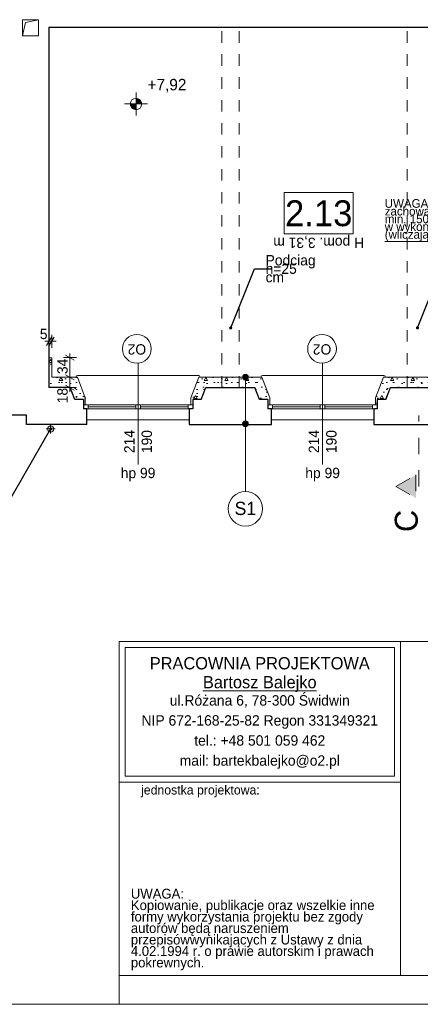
# Model space of a CAD drawing. Extents: x -145259 to -66341, y -2316 to 227384.
# Tile 101 of 141: x -87987 to -81020, y 117284 to 134414. Entities that reach past the tile are written whole.
import ezdxf

# ---------------------------------------------------------------- set-up
doc = ezdxf.new("R2010")
doc.units = 0
doc.header["$MEASUREMENT"] = 0
doc.linetypes.add('Dashed', pattern=[564.444447, 282.222223, -282.222223])
doc.linetypes.add('Przerywana', pattern=[400, 200, -200])
for name, color, linetype in [('Arch ocieplenie', 7, 'Continuous'), ('Arch opisy', 7, 'Continuous'), ('Arch wymiary', 7, 'Continuous'), ('INWENT RZĘDNE', 7, 'Continuous')]:
    doc.layers.add(name, color=color, linetype=linetype)
for name, color, linetype, lineweight in [('Arch ocieplenie_Nr_Pióra__21', 7, 'Continuous', 13), ('Arch opisy okien_Nr_Pióra__21', 7, 'Continuous', 13), ('Arch opisy_Nr_Pióra__1', 7, 'Continuous', 25), ('Arch opisy_Nr_Pióra__20', 1, 'Continuous', 20), ('Arch opisy_Nr_Pióra__21', 7, 'Continuous', 13), ('arch przekroje_Nr_Pióra__21', 7, 'Continuous', 13), ('arch przekroje_Nr_Pióra__5', 7, 'Continuous', 13), ('ARCH TABELA_Nr_Pióra__21', 7, 'Continuous', 13), ('ARCH TABELA_Nr_Pióra__7', 7, 'Continuous', 13), ('Arch wymiary_Nr_Pióra__20', 1, 'Continuous', 20), ('Arch wymiary_Nr_Pióra__21', 7, 'Continuous', 13), ('Arch wymiary_Nr_Pióra__5', 7, 'Continuous', 13), ('Inwent kominy_Nr_Pióra__21', 7, 'Continuous', 13), ('INWENT ODWODNIENIE_Nr_Pióra__21', 7, 'Continuous', 13), ('INWENT OPISY_Nr_Pióra__21', 7, 'Continuous', 13), ('INWENT RZĘDNE_Nr_Pióra__21', 7, 'Continuous', 13), ('INWENT STROPY_Nr_Pióra__21', 7, 'Continuous', 13), ('INWENT. OKNA_Nr_Pióra__21', 7, 'Continuous', 13), ('INWENT.ŚCIANY_Nr_Pióra__1', 7, 'Continuous', 25), ('INWENT.ŚCIANY_Nr_Pióra__21', 7, 'Continuous', 13)]:
    doc.layers.add(name, color=color, linetype=linetype, lineweight=lineweight)
doc.styles.add('GENERATED_STYLE_1', font='txt')
doc.styles.add('GENERATED_STYLE_10', font='txt')
doc.styles.add('GENERATED_STYLE_2', font='txt')
doc.styles.add('GENERATED_STYLE_4', font='txt')
doc.styles.add('GENERATED_STYLE_5', font='txt')
doc.styles.add('GENERATED_STYLE_6', font='txt')
doc.styles.add('GENERATED_STYLE_7', font='txt')
doc.styles.add('GENERATED_STYLE_8', font='txt')
doc.styles.add('GENERATED_STYLE_9', font='txt')
doc.dimstyles.new('GENERATED_STYLE__1', dxfattribs={"dimtxt": 179.999995, "dimasz": 114, "dimexe": 0.18, "dimexo": 0, "dimgap": 0.09, "dimtad": 1, "dimdec": 0, "dimlfac": 0.1, "dimzin": 0, "dimdsep": 46, "dimtxsty": 'GENERATED_STYLE_1', "dimblk": 'ARROWHEAD_2', "dimblk1": 'ARROWHEAD_2', "dimblk2": 'ARROWHEAD_2', "dimcen": 0.09, "dimclrd": 7, "dimclre": 7, "dimclrt": 7, "dimazin": 0, "dimtfac": 1, "dimtdec": 4, "dimtmove": 0, "dimatfit": 3, "dimfxl": 0, "dimtolj": 1, "dimtzin": 0, "dimarcsym": 0})
doc.dimstyles.new('GENERATED_STYLE__2', dxfattribs={"dimtxt": 179.999995, "dimasz": 114, "dimexe": 0.18, "dimexo": 0, "dimgap": 0.09, "dimtad": 1, "dimtih": 1, "dimtoh": 1, "dimdec": 0, "dimlfac": 0.1, "dimzin": 0, "dimdsep": 46, "dimtxsty": 'GENERATED_STYLE_1', "dimblk": 'ARROWHEAD_2', "dimblk1": 'ARROWHEAD_2', "dimblk2": 'ARROWHEAD_2', "dimcen": 0.09, "dimclrd": 7, "dimclre": 7, "dimclrt": 7, "dimazin": 0, "dimtfac": 1, "dimtdec": 4, "dimtmove": 0, "dimatfit": 3, "dimfxl": 0, "dimtolj": 1, "dimtzin": 0, "dimarcsym": 0})
doc.dimstyles.new('GENERATED_STYLE__9', dxfattribs={"dimtxt": 0.18, "dimasz": 109.44, "dimexe": 0.18, "dimexo": 0.0625, "dimgap": 0.09, "dimtad": 0, "dimtih": 1, "dimtoh": 1, "dimdec": 4, "dimzin": 0, "dimdsep": 46, "dimcen": 0.09, "dimadec": 0, "dimazin": 0, "dimtfac": 1, "dimtdec": 4, "dimtmove": 0, "dimatfit": 3, "dimldrblk": 'ARROWHEAD_11', "dimfxl": 0, "dimtolj": 1, "dimtzin": 0, "dimarcsym": 0})
pattern_1 = [(0, (0, 0), (0, 623.5383), [60, -300]), (0, (180, 311.8), (0, 623.5383), [60, -300]), (60, (0, 0), (-540, 311.7692), [60, -300]), (60, (360, 0), (-540, 311.7692), [60, -300]), (120, (60, 0), (540, 311.7692), [60, -300]), (120, (420, 0), (540, 311.7692), [60, -300]), (0, (0, 60), (0, 120.000005), [0, -120, 0, -180.00001]), (45, (60, 60), (-84.85282, 84.85282), [0, -90, 0, -150.00001])]

# ---------------------------------------------------------------- blocks, each defined once
blk = doc.blocks.new('Ściana_500', base_point=(-87479, 128014))
at = {"layer": 'Arch ocieplenie_Nr_Pióra__21', "linetype": 'Continuous'}
h = blk.add_hatch(dxfattribs=at)
h.set_pattern_fill('Structural_Concrete', color=256, style=0, pattern_type=2)
h.set_pattern_definition(pattern_1)
h.paths.add_polyline_path([(-87479, 128014), (-87109, 128014), (-86985, 128194), (-87429, 128194)], flags=0)
for p, q in [((-86985, 128194), (-87429, 128194)), ((-87479, 128014), (-87109, 128014))]:
    blk.add_line(p, q, dxfattribs=at)
blk = doc.blocks.new('Ściana_501', base_point=(-87109, 128014))
at = {"layer": 'Arch ocieplenie_Nr_Pióra__21', "linetype": 'Continuous'}
h = blk.add_hatch(dxfattribs=at)
h.set_pattern_fill('Structural_Concrete', color=256, style=0, pattern_type=2)
h.set_pattern_definition(pattern_1)
h.paths.add_polyline_path([(-87109, 128014), (-87029, 127804), (-86848, 127834), (-86985, 128194)], flags=0)
for p, q in [((-86848, 127834), (-86985, 128194)), ((-87109, 128014), (-87029, 127804))]:
    blk.add_line(p, q, dxfattribs=at)
blk = doc.blocks.new('Ściana_502', base_point=(-87029, 127804))
at = {"layer": 'Arch ocieplenie_Nr_Pióra__21', "linetype": 'Continuous'}
h = blk.add_hatch(dxfattribs=at)
h.set_pattern_fill('Structural_Concrete', color=256, style=0, pattern_type=2)
h.set_pattern_definition(pattern_1)
h.paths.add_polyline_path([(-87029, 127804), (-86879, 127804), (-86849, 127834), (-86848, 127834)], flags=0)
for p, q in [((-87029, 127804), (-86879, 127804)), ((-86849, 127834), (-86848, 127834))]:
    blk.add_line(p, q, dxfattribs=at)
blk = doc.blocks.new('Ściana_503', base_point=(-86879, 127804))
at = {"layer": 'Arch ocieplenie_Nr_Pióra__21', "linetype": 'Continuous'}
h = blk.add_hatch(dxfattribs=at)
h.set_pattern_fill('Structural_Concrete', color=256, style=0, pattern_type=2)
h.set_pattern_definition(pattern_1)
h.paths.add_polyline_path([(-86879, 127804), (-86879, 127714), (-86849, 127714), (-86849, 127834)], flags=0)
for p, q in [((-86879, 127804), (-86879, 127714)), ((-86849, 127714), (-86849, 127834)), ((-86879, 127714), (-86849, 127714))]:
    blk.add_line(p, q, dxfattribs=at)
blk = doc.blocks.new('Ściana_504', base_point=(-84329, 128014))
at = {"layer": 'Arch ocieplenie_Nr_Pióra__21', "linetype": 'Continuous'}
h = blk.add_hatch(dxfattribs=at)
h.set_pattern_fill('Structural_Concrete', color=256, style=0, pattern_type=2)
h.set_pattern_definition(pattern_1)
h.paths.add_polyline_path([(-84329, 128194), (-84873, 128194), (-84749, 128014), (-84329, 128014)], flags=0)
for p, q in [((-84329, 128194), (-84873, 128194)), ((-84749, 128014), (-84329, 128014))]:
    blk.add_line(p, q, dxfattribs=at)
blk = doc.blocks.new('Ściana_505', base_point=(-84749, 128014))
at = {"layer": 'Arch ocieplenie_Nr_Pióra__21', "linetype": 'Continuous'}
h = blk.add_hatch(dxfattribs=at)
h.set_pattern_fill('Structural_Concrete', color=256, style=0, pattern_type=2)
h.set_pattern_definition(pattern_1)
h.paths.add_polyline_path([(-84873, 128194), (-85010, 127834), (-84829, 127804), (-84749, 128014)], flags=0)
for p, q in [((-84873, 128194), (-85010, 127834)), ((-84829, 127804), (-84749, 128014))]:
    blk.add_line(p, q, dxfattribs=at)
blk = doc.blocks.new('Ściana_506', base_point=(-84829, 127804))
at = {"layer": 'Arch ocieplenie_Nr_Pióra__21', "linetype": 'Continuous'}
h = blk.add_hatch(dxfattribs=at)
h.set_pattern_fill('Structural_Concrete', color=256, style=0, pattern_type=2)
h.set_pattern_definition(pattern_1)
h.paths.add_polyline_path([(-85010, 127834), (-85009, 127834), (-84979, 127804), (-84829, 127804)], flags=0)
for p, q in [((-85010, 127834), (-85009, 127834)), ((-84979, 127804), (-84829, 127804))]:
    blk.add_line(p, q, dxfattribs=at)
blk = doc.blocks.new('Ściana_507', base_point=(-84979, 127804))
at = {"layer": 'Arch ocieplenie_Nr_Pióra__21', "linetype": 'Continuous'}
h = blk.add_hatch(dxfattribs=at)
h.set_pattern_fill('Structural_Concrete', color=256, style=0, pattern_type=2)
h.set_pattern_definition(pattern_1)
h.paths.add_polyline_path([(-85009, 127834), (-85009, 127714), (-84979, 127714), (-84979, 127804)], flags=0)
for p, q in [((-85009, 127834), (-85009, 127714)), ((-84979, 127714), (-84979, 127804)), ((-85009, 127714), (-84979, 127714))]:
    blk.add_line(p, q, dxfattribs=at)
blk = doc.blocks.new('Ściana_508', base_point=(-84329, 128014))
at = {"layer": 'Arch ocieplenie_Nr_Pióra__21', "linetype": 'Continuous'}
h = blk.add_hatch(dxfattribs=at)
h.set_pattern_fill('Structural_Concrete', color=256, style=0, pattern_type=2)
h.set_pattern_definition(pattern_1)
h.paths.add_polyline_path([(-84329, 128014), (-83899, 128014), (-83775, 128194), (-84329, 128194)], flags=0)
for p, q in [((-83775, 128194), (-84329, 128194)), ((-84329, 128014), (-83899, 128014))]:
    blk.add_line(p, q, dxfattribs=at)
blk = doc.blocks.new('Ściana_509', base_point=(-83899, 128014))
at = {"layer": 'Arch ocieplenie_Nr_Pióra__21', "linetype": 'Continuous'}
h = blk.add_hatch(dxfattribs=at)
h.set_pattern_fill('Structural_Concrete', color=256, style=0, pattern_type=2)
h.set_pattern_definition(pattern_1)
h.paths.add_polyline_path([(-83899, 128014), (-83819, 127804), (-83638, 127834), (-83775, 128194)], flags=0)
for p, q in [((-83638, 127834), (-83775, 128194)), ((-83899, 128014), (-83819, 127804))]:
    blk.add_line(p, q, dxfattribs=at)
blk = doc.blocks.new('Ściana_510', base_point=(-83819, 127804))
at = {"layer": 'Arch ocieplenie_Nr_Pióra__21', "linetype": 'Continuous'}
h = blk.add_hatch(dxfattribs=at)
h.set_pattern_fill('Structural_Concrete', color=256, style=0, pattern_type=2)
h.set_pattern_definition(pattern_1)
h.paths.add_polyline_path([(-83819, 127804), (-83669, 127804), (-83639, 127834), (-83638, 127834)], flags=0)
for p, q in [((-83819, 127804), (-83669, 127804)), ((-83639, 127834), (-83638, 127834))]:
    blk.add_line(p, q, dxfattribs=at)
blk = doc.blocks.new('Ściana_511', base_point=(-83669, 127804))
at = {"layer": 'Arch ocieplenie_Nr_Pióra__21', "linetype": 'Continuous'}
h = blk.add_hatch(dxfattribs=at)
h.set_pattern_fill('Structural_Concrete', color=256, style=0, pattern_type=2)
h.set_pattern_definition(pattern_1)
h.paths.add_polyline_path([(-83669, 127804), (-83669, 127714), (-83639, 127714), (-83639, 127834)], flags=0)
for p, q in [((-83669, 127804), (-83669, 127714)), ((-83639, 127714), (-83639, 127834)), ((-83669, 127714), (-83639, 127714))]:
    blk.add_line(p, q, dxfattribs=at)
blk = doc.blocks.new('Ściana_512', base_point=(-81129, 128014))
at = {"layer": 'Arch ocieplenie_Nr_Pióra__21', "linetype": 'Continuous'}
h = blk.add_hatch(dxfattribs=at)
h.set_pattern_fill('Structural_Concrete', color=256, style=0, pattern_type=2)
h.set_pattern_definition(pattern_1)
h.paths.add_polyline_path([(-81129, 128194), (-81663, 128194), (-81539, 128014), (-81129, 128014)], flags=0)
for p, q in [((-81129, 128194), (-81663, 128194)), ((-81539, 128014), (-81129, 128014))]:
    blk.add_line(p, q, dxfattribs=at)
blk = doc.blocks.new('Ściana_513', base_point=(-81539, 128014))
at = {"layer": 'Arch ocieplenie_Nr_Pióra__21', "linetype": 'Continuous'}
h = blk.add_hatch(dxfattribs=at)
h.set_pattern_fill('Structural_Concrete', color=256, style=0, pattern_type=2)
h.set_pattern_definition(pattern_1)
h.paths.add_polyline_path([(-81663, 128194), (-81800, 127834), (-81619, 127804), (-81539, 128014)], flags=0)
for p, q in [((-81663, 128194), (-81800, 127834)), ((-81619, 127804), (-81539, 128014))]:
    blk.add_line(p, q, dxfattribs=at)
blk = doc.blocks.new('Ściana_514', base_point=(-81619, 127804))
at = {"layer": 'Arch ocieplenie_Nr_Pióra__21', "linetype": 'Continuous'}
h = blk.add_hatch(dxfattribs=at)
h.set_pattern_fill('Structural_Concrete', color=256, style=0, pattern_type=2)
h.set_pattern_definition(pattern_1)
h.paths.add_polyline_path([(-81800, 127834), (-81799, 127834), (-81769, 127804), (-81619, 127804)], flags=0)
for p, q in [((-81800, 127834), (-81799, 127834)), ((-81769, 127804), (-81619, 127804))]:
    blk.add_line(p, q, dxfattribs=at)
blk = doc.blocks.new('Ściana_515', base_point=(-81769, 127804))
at = {"layer": 'Arch ocieplenie_Nr_Pióra__21', "linetype": 'Continuous'}
h = blk.add_hatch(dxfattribs=at)
h.set_pattern_fill('Structural_Concrete', color=256, style=0, pattern_type=2)
h.set_pattern_definition(pattern_1)
h.paths.add_polyline_path([(-81799, 127834), (-81799, 127714), (-81769, 127714), (-81769, 127804)], flags=0)
for p, q in [((-81799, 127834), (-81799, 127714)), ((-81769, 127714), (-81769, 127804)), ((-81799, 127714), (-81769, 127714))]:
    blk.add_line(p, q, dxfattribs=at)
blk = doc.blocks.new('Ściana_516', base_point=(-81129, 128014))
at = {"layer": 'Arch ocieplenie_Nr_Pióra__21', "linetype": 'Continuous'}
h = blk.add_hatch(dxfattribs=at)
h.set_pattern_fill('Structural_Concrete', color=256, style=0, pattern_type=2)
h.set_pattern_definition(pattern_1)
h.paths.add_polyline_path([(-81129, 128014), (-80689, 128014), (-80565, 128194), (-81129, 128194)], flags=0)
for p, q in [((-80565, 128194), (-81129, 128194)), ((-81129, 128014), (-80689, 128014))]:
    blk.add_line(p, q, dxfattribs=at)
blk = doc.blocks.new('Ściana_523', base_point=(-87479, 128534))
at = {"layer": 'Arch ocieplenie_Nr_Pióra__21', "linetype": 'Continuous'}
h = blk.add_hatch(dxfattribs=at)
h.set_pattern_fill('Structural_Concrete', color=256, style=0, pattern_type=2)
h.set_pattern_definition(pattern_1)
h.paths.add_polyline_path([(-87479, 128534), (-87479, 128014), (-87429, 128194), (-87429, 128534)], flags=0)
for p, q in [((-87479, 128534), (-87479, 128014)), ((-87429, 128534), (-87479, 128534)), ((-87429, 128194), (-87429, 128534))]:
    blk.add_line(p, q, dxfattribs=at)
blk = doc.blocks.new('Linia_78', base_point=(-84062, 127384))
at = {"layer": 'Arch opisy_Nr_Pióra__21', "linetype": 'Continuous'}
blk.add_line((-84062, 127384), (-84062, 126205), dxfattribs=at)
blk.add_circle((-84062, 125905), 300, dxfattribs=at)
blk = doc.blocks.new('Linia_79', base_point=(-84062, 128194))
at = {"layer": 'Arch opisy_Nr_Pióra__21', "linetype": 'Continuous'}
for points in [[(-84012, 128194), (-84016, 128213), (-84026, 128229), (-84043, 128240), (-84062, 128244), (-84081, 128240), (-84097, 128229), (-84108, 128213), (-84112, 128194), (-84108, 128174), (-84097, 128158), (-84081, 128147), (-84062, 128144), (-84043, 128147), (-84026, 128158), (-84016, 128174)], [(-84012, 127384), (-84016, 127403), (-84026, 127419), (-84043, 127430), (-84062, 127434), (-84081, 127430), (-84097, 127419), (-84108, 127403), (-84112, 127384), (-84108, 127364), (-84097, 127348), (-84081, 127337), (-84062, 127334), (-84043, 127337), (-84026, 127348), (-84016, 127364)]]:
    blk.add_hatch(color=256, dxfattribs=at).paths.add_polyline_path(points, flags=0)
blk.add_line((-84062, 128144), (-84062, 127434), dxfattribs=at)
for centre in [(-84062, 128194), (-84062, 127384)]:
    blk.add_circle(centre, 50, dxfattribs=at)
blk = doc.blocks.new('*D1475')
at = {"layer": 'Arch wymiary_Nr_Pióra__5', "linetype": 'Continuous'}
for p, q in [((-87002, 128194), (-87227, 128194)), ((-87190, 128237), (-87040, 128150)), ((-87115, 128014), (-87115, 128194)), ((-87002, 128014), (-87227, 128014)), ((-87190, 128057), (-87040, 127970)), ((-87115, 127940), (-87115, 128014))]:
    blk.add_line(p, q, dxfattribs=at)
at = {"layer": 'Arch wymiary_Nr_Pióra__21', "char_height": 180, "attachment_point": 7, "rotation": 90, "style": 'GENERATED_STYLE_1'}
for s, insert in [('{34}', (-87151, 128248)), ('{18}', (-87151, 127740))]:
    blk.add_mtext(s, dxfattribs=dict(at, insert=insert))
blk = doc.blocks.new('ARROWHEAD_2')
at = {"color": 0, "linetype": 'Continuous', "lineweight": 0}
for p, q in [((0, 0), (-1, 0)), ((-0.38, -0.66), (0.38, 0.66))]:
    blk.add_line(p, q, dxfattribs=at)
blk = doc.blocks.new('*D1476')
at = {"layer": 'Arch wymiary_Nr_Pióra__5', "linetype": 'Continuous'}
for p, q in [((-87002, 128534), (-87227, 128534)), ((-87040, 128490), (-87190, 128577)), ((-87115, 128534), (-87115, 128607)), ((-87115, 128194), (-87115, 128534)), ((-87002, 128194), (-87227, 128194)), ((-87190, 128237), (-87040, 128150))]:
    blk.add_line(p, q, dxfattribs=at)
at = {"layer": 'Arch wymiary_Nr_Pióra__21', "char_height": 180, "attachment_point": 7, "rotation": 90, "style": 'GENERATED_STYLE_1'}
for s, insert in [('{34}', (-87151, 128248)), ('{18}', (-87151, 127740))]:
    blk.add_mtext(s, dxfattribs=dict(at, insert=insert))
blk = doc.blocks.new('*D1480')
at = {"layer": 'Arch wymiary_Nr_Pióra__5', "linetype": 'Continuous'}
for p, q in [((-87552, 128818), (-87479, 128818)), ((-87522, 128743), (-87435, 128893)), ((-87479, 128705), (-87479, 128930)), ((-87479, 128818), (-87429, 128818)), ((-87385, 128893), (-87472, 128743)), ((-87429, 128705), (-87429, 128930)), ((-87429, 128818), (-87355, 128818))]:
    blk.add_line(p, q, dxfattribs=at)
at = {"layer": 'Arch wymiary_Nr_Pióra__21', "insert": (-87637, 128854), "char_height": 180, "attachment_point": 7, "style": 'GENERATED_STYLE_1'}
blk.add_mtext('{5}', dxfattribs=at)
blk = doc.blocks.new('Koty wysokościowe_25', base_point=(-85964, 132947))
at = {"layer": 'INWENT RZĘDNE_Nr_Pióra__21', "linetype": 'Continuous'}
for points in [[(-85964, 132947), (-86064, 132947), (-86057, 132909), (-86035, 132876), (-86003, 132855), (-85964, 132847)], [(-85964, 132947), (-85864, 132947), (-85872, 132985), (-85894, 133018), (-85926, 133039), (-85964, 133047)]]:
    blk.add_hatch(color=256, dxfattribs=at).paths.add_polyline_path(points, flags=0)
for p, q in [((-85964, 132747), (-85964, 133147)), ((-86164, 132947), (-85764, 132947))]:
    blk.add_line(p, q, dxfattribs=at)
blk.add_circle((-85964, 132947), 100, dxfattribs=at)
at = {"layer": 'INWENT RZĘDNE_Nr_Pióra__21', "insert": (-85764, 133147), "char_height": 200, "attachment_point": 7, "style": 'GENERATED_STYLE_2'}
blk.add_mtext('{+7,92}', dxfattribs=at)
blk = doc.blocks.new('ARROWHEAD_11')
at = {"color": 0, "linetype": 'Continuous', "lineweight": 0}
blk.add_line((0, 0), (-1, 0), dxfattribs=at)
at = {"color": 0, "linetype": 'Continuous', "lineweight": 0, "const_width": 0.25, "flags": 128}
blk.add_lwpolyline([(-0.125, 0, 1), (0.125, 0, 1)], format="xyb", close=True, dxfattribs=at)

msp = doc.modelspace()

# ---------------------------------------------------------------- hatches: boundary and pattern name
at = {"layer": 'arch przekroje_Nr_Pióra__5', "linetype": 'Continuous'}
msp.add_hatch(color=256, dxfattribs=at).paths.add_polyline_path([(-81096.9, 126093.2), (-81096.9, 126493.2), (-81446.9, 126293.2)], flags=0)

# ---------------------------------------------------------------- linework, layer by layer
at = {"layer": 'Arch opisy okien_Nr_Pióra__21', "linetype": 'Continuous'}
for centre in [(-85948.7, 128688.1), (-82728.7, 128688.1)]:
    msp.add_circle(centre, 250, dxfattribs=at)
at = {"layer": 'Arch opisy_Nr_Pióra__20', "linetype": 'Continuous'}
msp.add_line((-81638.6, 130554), (-79042.3, 130554), dxfattribs=at)
at = {"layer": 'Arch opisy_Nr_Pióra__21', "linetype": 'Continuous'}
for p, q in [((-82186.9, 131407.5), (-83386.9, 131407.5)), ((-83386.9, 131407.5), (-83386.9, 130687.5)), ((-82186.9, 130687.5), (-82186.9, 131407.5)), ((-83386.9, 130687.5), (-82186.9, 130687.5))]:
    msp.add_line(p, q, dxfattribs=at)
at = {"layer": 'arch przekroje_Nr_Pióra__5', "linetype": 'Dashed'}
for p, q in [((-81046.9, 126293.2), (-81046.9, 127528.8)), ((-81446.9, 126293.2), (-81096.9, 126493.2)), ((-81096.9, 126493.2), (-81096.9, 126093.2)), ((-81446.9, 126293.2), (-81096.9, 126093.2))]:
    msp.add_line(p, q, dxfattribs=at)
at = {"layer": 'ARCH TABELA_Nr_Pióra__21', "linetype": 'Continuous'}
for p, q in [((-86258.7, 123594.8), (-81365.1, 123594.8)), ((-86258.7, 121148), (-86258.7, 123594.8)), ((-86258.7, 117783.6), (-86258.7, 123594.8)), ((-86258.7, 123594.8), (-68758.7, 123594.8)), ((-81365.1, 123594.8), (-81365.1, 117783.6)), ((-81365.1, 121148), (-81365.1, 123594.8)), ((-86152.4, 121254.3), (-86152.4, 123488.4)), ((-86152.4, 123488.4), (-81471.5, 123488.4)), ((-81471.5, 121254.3), (-81471.5, 123488.4)), ((-81365.1, 117783.6), (-81365.1, 123194.8)), ((-86258.7, 121148), (-81365.1, 121148)), ((-86152.4, 121254.3), (-81471.5, 121254.3)), ((-86258.7, 117783.6), (-81365.1, 117783.6)), ((-86258.7, 117283.6), (-86258.7, 117783.6)), ((-86258.7, 117283.6), (-86258.7, 117783.6)), ((-86258.7, 117283.6), (-86258.7, 117783.6)), ((-68758.7, 117783.6), (-81365.1, 117783.6)), ((-68258.7, 117283.6), (-143258.7, 117283.6))]:
    msp.add_line(p, q, dxfattribs=at)
at = {"layer": 'Inwent kominy_Nr_Pióra__21', "linetype": 'Continuous'}
for p, q in [((-87938.7, 134133.6), (-87938.7, 134413.6)), ((-87938.7, 134413.6), (-87658.7, 134413.6)), ((-87938.7, 134133.6), (-87888.7, 134363.6)), ((-87888.7, 134363.6), (-87658.7, 134413.6)), ((-87658.7, 134413.6), (-87658.7, 134133.6)), ((-87658.7, 134133.6), (-87938.7, 134133.6))]:
    msp.add_line(p, q, dxfattribs=at)
at = {"layer": 'INWENT ODWODNIENIE_Nr_Pióra__21', "linetype": 'Continuous'}
for p, q in [((-87528.7, 127293.6), (-87368.7, 127293.6)), ((-87448.7, 127213.6), (-87448.7, 127373.6))]:
    msp.add_line(p, q, dxfattribs=at)
msp.add_circle((-87448.7, 127293.6), 55, dxfattribs=at)
at = {"layer": 'INWENT OPISY_Nr_Pióra__21', "linetype": 'Continuous'}
for p, q in [((-85928.7, 128438.1), (-85928.7, 126673.6)), ((-82718.7, 128438.1), (-82718.7, 126673.6))]:
    msp.add_line(p, q, dxfattribs=at)
at = {"layer": 'INWENT STROPY_Nr_Pióra__21', "linetype": 'Przerywana'}
for p, q in [((-84468.7, 128013.6), (-84468.7, 134283.6)), ((-84168.7, 128013.6), (-84168.7, 134283.6)), ((-81248.7, 128013.6), (-81248.7, 134283.6))]:
    msp.add_line(p, q, dxfattribs=at)
at = {"layer": 'INWENT. OKNA_Nr_Pióra__21', "linetype": 'Continuous'}
for p, q in [((-87004.7, 128203.6), (-87004.7, 128193.6)), ((-86984.7, 128223.6), (-84872.8, 128223.6)), ((-84852.8, 128203.6), (-84852.8, 128193.6)), ((-83784.7, 128203.6), (-83784.7, 128193.6)), ((-83764.7, 128223.6), (-81652.8, 128223.6)), ((-81632.8, 128203.6), (-81632.8, 128193.6)), ((-84978.7, 127713.6), (-86878.7, 127713.6)), ((-86878.7, 127643.6), (-84978.7, 127643.6)), ((-86798.7, 127713.6), (-86798.7, 127643.6)), ((-85968.7, 127678.6), (-86798.7, 127678.6)), ((-85968.7, 127713.6), (-85968.7, 127643.6)), ((-85888.7, 127713.6), (-85888.7, 127643.6)), ((-85058.7, 127678.6), (-85888.7, 127678.6)), ((-85058.7, 127713.6), (-85058.7, 127643.6)), ((-81768.7, 127713.6), (-83668.7, 127713.6)), ((-83668.7, 127643.6), (-81768.7, 127643.6)), ((-83588.7, 127713.6), (-83588.7, 127643.6)), ((-82758.7, 127678.6), (-83588.7, 127678.6)), ((-82758.7, 127713.6), (-82758.7, 127643.6)), ((-82678.7, 127713.6), (-82678.7, 127643.6)), ((-81848.7, 127678.6), (-82678.7, 127678.6)), ((-81848.7, 127713.6), (-81848.7, 127643.6))]:
    msp.add_line(p, q, dxfattribs=at)
for centre, start, end in [((-86984.7, 128203.6), 90, 180), ((-84872.8, 128203.6), 0, 90), ((-83764.7, 128203.6), 90, 180), ((-81652.8, 128203.6), 0, 90)]:
    msp.add_arc(centre, 20, start, end, dxfattribs=at)
at = {"layer": 'INWENT.ŚCIANY_Nr_Pióra__1', "linetype": 'Continuous'}
for p, q in [((-87478.7, 134283.6), (-78228.7, 134283.6)), ((-87478.7, 134283.6), (-87478.7, 128013.6)), ((-87108.7, 128013.6), (-87478.7, 128013.6)), ((-87028.7, 127803.6), (-87108.7, 128013.6)), ((-84828.7, 127803.6), (-84748.7, 128013.6)), ((-84748.7, 128013.6), (-83898.7, 128013.6)), ((-83818.7, 127803.6), (-83898.7, 128013.6)), ((-81618.7, 127803.6), (-81538.7, 128013.6)), ((-81538.7, 128013.6), (-80688.7, 128013.6)), ((-86878.7, 127803.6), (-87028.7, 127803.6)), ((-86878.7, 127803.6), (-86878.7, 127643.6)), ((-84978.7, 127803.6), (-84978.7, 127643.6)), ((-84828.7, 127803.6), (-84978.7, 127803.6)), ((-83668.7, 127803.6), (-83818.7, 127803.6)), ((-83668.7, 127803.6), (-83668.7, 127643.6)), ((-81768.7, 127803.6), (-81768.7, 127643.6)), ((-81618.7, 127803.6), (-81768.7, 127803.6)), ((-86818.7, 127643.6), (-86878.7, 127643.6)), ((-86818.7, 127373.6), (-86818.7, 127643.6)), ((-84978.7, 127643.6), (-85038.7, 127643.6)), ((-85038.7, 127643.6), (-85038.7, 127373.6)), ((-83608.7, 127643.6), (-83668.7, 127643.6)), ((-83608.7, 127373.6), (-83608.7, 127643.6)), ((-81768.7, 127643.6), (-81828.7, 127643.6)), ((-81828.7, 127643.6), (-81828.7, 127373.6)), ((-87868.7, 127533.6), (-90208.7, 127533.6)), ((-87868.7, 127373.6), (-87868.7, 127533.6)), ((-86818.7, 127373.6), (-87868.7, 127373.6)), ((-85038.7, 127373.6), (-83608.7, 127373.6)), ((-81828.7, 127373.6), (-80398.7, 127373.6))]:
    msp.add_line(p, q, dxfattribs=at)
at = {"layer": 'INWENT.ŚCIANY_Nr_Pióra__21', "linetype": 'Continuous'}
for p, q in [((-85038.7, 127453.6), (-86818.7, 127453.6)), ((-81828.7, 127453.6), (-83608.7, 127453.6))]:
    msp.add_line(p, q, dxfattribs=at)

# ---------------------------------------------------------------- block references
at = {"layer": 'Arch ocieplenie'}
for name, p in [('Ściana_523', (-87478.7, 128533.6)), ('Ściana_500', (-87478.7, 128013.6)), ('Ściana_501', (-87108.7, 128013.6)), ('Ściana_505', (-84748.7, 128013.6)), ('Ściana_504', (-84328.7, 128013.6)), ('Ściana_508', (-84328.7, 128013.6)), ('Ściana_509', (-83898.7, 128013.6)), ('Ściana_513', (-81538.7, 128013.6)), ('Ściana_512', (-81128.7, 128013.6)), ('Ściana_516', (-81128.7, 128013.6)), ('Ściana_502', (-87028.7, 127803.6)), ('Ściana_503', (-86878.7, 127803.6)), ('Ściana_506', (-84828.7, 127803.6)), ('Ściana_507', (-84978.7, 127803.6)), ('Ściana_510', (-83818.7, 127803.6)), ('Ściana_511', (-83668.7, 127803.6)), ('Ściana_514', (-81618.7, 127803.6)), ('Ściana_515', (-81768.7, 127803.6))]:
    msp.add_blockref(name, p, dxfattribs=at)
at = {"layer": 'Arch opisy', "linetype": 'Continuous'}
for name, p in [('Linia_79', (-84061.7, 128193.6)), ('Linia_78', (-84061.7, 127383.6))]:
    msp.add_blockref(name, p, dxfattribs=at)
at = {"layer": 'INWENT RZĘDNE'}
msp.add_blockref('Koty wysokościowe_25', (-85964.3, 132947), dxfattribs=at)

# ---------------------------------------------------------------- texts
at = {"layer": 'Arch opisy okien_Nr_Pióra__21', "linetype": 'Continuous', "char_height": 180, "attachment_point": 2, "rotation": 180, "style": 'GENERATED_STYLE_8'}
for insert in [(-85948.7, 128587.8), (-82728.7, 128587.8)]:
    msp.add_mtext('{O2}', dxfattribs=dict(at, insert=insert))
at = {"layer": 'Arch opisy_Nr_Pióra__1', "linetype": 'Continuous'}
for s, insert, char_height, attachment_point, style in [('{2.13}', (-82786.9, 130814.9), 450, 8, 'GENERATED_STYLE_5'), ('{S1}', (-84061.7, 126026), 230, 2, 'GENERATED_STYLE_6')]:
    msp.add_mtext(s, dxfattribs=dict(at, insert=insert, char_height=char_height, attachment_point=attachment_point, style=style))
at = {"layer": 'arch przekroje_Nr_Pióra__21', "linetype": 'Continuous', "insert": (-81464.1, 125693.2), "char_height": 400, "attachment_point": 2, "rotation": 90, "style": 'GENERATED_STYLE_8'}
msp.add_mtext('{C}', dxfattribs=at)
at = {"layer": 'ARCH TABELA_Nr_Pióra__7', "linetype": 'Continuous', "insert": (-83811.9, 123323.5), "char_height": 212.766, "attachment_point": 2, "line_spacing_factor": 0.926719, "style": 'GENERATED_STYLE_10'}
msp.add_mtext('{PRACOWNIA PROJEKTOWA\\P\\LBartosz Balejko}', dxfattribs=at)
at = {"layer": 'ARCH TABELA_Nr_Pióra__7', "linetype": 'Continuous', "style": 'GENERATED_STYLE_9'}
for s, insert, char_height, width, attachment_point, line_spacing_factor in [('{ul.Różana 6, 78-300 Świdwin\\PNIP 672-168-25-82 Regon 331349321\\Ptel.: +48 501 059 462\\Pmail: bartekbalejko@o2.pl}', (-83811.9, 122661.5), 180.852, 7974.447, 2, 1.156383), ('{UWAGA:\\PKopiowanie, publikacje oraz wszelkie inne formy wykorzystania projektu bez zgody autorów będą naruszeniem przepisówwynikających z Ustawy z dnia 4.02.1994 r. o prawie autorskim i prawach pokrewnych.}', (-86053.6, 119293.3), 170.2128, 4483.408, 1, 0.703415)]:
    msp.add_mtext(s, dxfattribs=dict(at, insert=insert, char_height=char_height, width=width, attachment_point=attachment_point, line_spacing_factor=line_spacing_factor))
at = {"layer": 'ARCH TABELA_Nr_Pióra__7', "linetype": 'Continuous', "insert": (-85875.8, 121093.3), "char_height": 159.58, "attachment_point": 1, "style": 'GENERATED_STYLE_9'}
msp.add_mtext('{jednostka projektowa:}', dxfattribs=at)
at = {"layer": 'Arch wymiary_Nr_Pióra__20', "linetype": 'Continuous', "insert": (-81638.6, 130558), "char_height": 150, "width": 3044.354, "attachment_point": 7, "line_spacing_factor": 0.537969, "style": 'GENERATED_STYLE_2'}
msp.add_mtext('{UWAGA: \\Pzachować szerokość spocznika \\Pmin. 150 cm\\Pw wykończonej powierzchni\\P(wliczając w to również poręcz) }', dxfattribs=at)
at = {"layer": 'INWENT OPISY_Nr_Pióra__21', "linetype": 'Continuous', "insert": (-82786.9, 130441.2), "char_height": 180, "attachment_point": 2, "rotation": 180, "style": 'GENERATED_STYLE_7'}
msp.add_mtext('{H pom. 3,31 m}', dxfattribs=at)
at = {"layer": 'INWENT OPISY_Nr_Pióra__21', "linetype": 'Continuous', "insert": (-83710.4, 130080.3), "char_height": 180, "width": 803.012, "attachment_point": 4, "line_spacing_factor": 0.491192, "style": 'GENERATED_STYLE_4'}
msp.add_mtext('{Podciag\\Ph=25 cm}', dxfattribs=at)
at = {"layer": 'INWENT OPISY_Nr_Pióra__21', "linetype": 'Continuous', "char_height": 180, "width": 1346.334, "attachment_point": 2, "rotation": 90, "line_spacing_factor": 1.008452, "style": 'GENERATED_STYLE_7'}
for insert in [(-86169.9, 127073.6), (-82959.9, 127073.6)]:
    msp.add_mtext('{214\\P190}', dxfattribs=dict(at, insert=insert))
at = {"layer": 'INWENT OPISY_Nr_Pióra__21', "linetype": 'Continuous', "char_height": 180, "attachment_point": 2, "style": 'GENERATED_STYLE_7'}
for insert in [(-85928.7, 126618), (-82718.7, 126618)]:
    msp.add_mtext('{hp 99}', dxfattribs=dict(at, insert=insert))

# ---------------------------------------------------------------- dimensions: what is measured, and where the dimension line sits
at = {"layer": 'Arch wymiary', "linetype": 'Continuous'}
dim = msp.add_linear_dim(base=(-87478.7, 128817.7), p1=(-87478.7, 128273.6), p2=(-87428.7, 128273.6), dimstyle='GENERATED_STYLE__2', dxfattribs=at)
dim.commit()
dim.dimension.update_dxf_attribs({"geometry": '*D1480', "text_midpoint": (-87569, 128943.7)})
for p1, p2, picture, middle in [((-87293.7, 128193.6), (-87428.7, 128533.6), '*D1476', (-87240.9, 128385)), ((-87293.7, 128013.6), (-87293.7, 128193.6), '*D1475', (-87240.9, 127876.4))]:
    dim = msp.add_linear_dim(base=(-87114.9, 128013.6), p1=p1, p2=p2, angle=90, dimstyle='GENERATED_STYLE__1', dxfattribs=at)
    dim.commit()
    dim.dimension.update_dxf_attribs({"geometry": picture, "text_midpoint": middle})

# ---------------------------------------------------------------- leaders
at = {"layer": 'INWENT OPISY_Nr_Pióra__21', "linetype": 'Continuous', "annotation_type": 0, "has_hookline": 1, "hookline_direction": 1}
for points, text_width in [([(-84317.4, 129052.1), (-83902.7, 130080.9), (-83599.7, 130080.9)], 985.7), ([(-81069.7, 129052.1), (-80655, 130080.9), (-80351.9, 130080.9)], 985.7), ([(-87448.7, 127293.6), (-88257.4, 125893.9), (-88632.3, 125893.9)], 437.1)]:
    msp.add_leader(points, dimstyle='GENERATED_STYLE__9', dxfattribs=dict(at, text_width=text_width))

doc.saveas('drawing.dxf')
